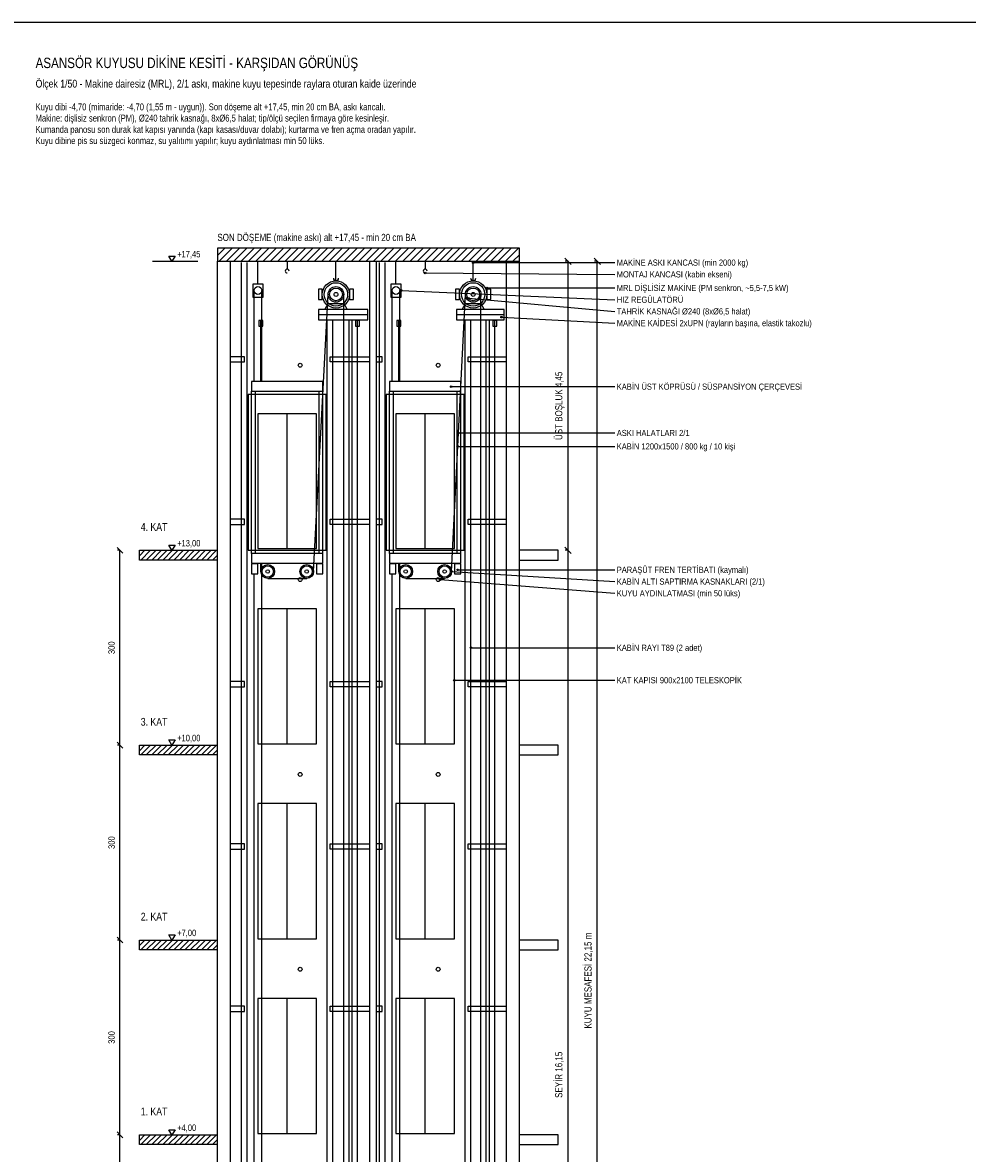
# Model space of a CAD drawing. Header units: centimetres. Extents: x 0 to 14570, y -30 to 2970.
# Tile 21 of 32: x 10950 to 12405, y 1229 to 2970. Entities that reach past the tile are written whole.
import ezdxf
from ezdxf.enums import TextEntityAlignment as Align

# ---------------------------------------------------------------- set-up
doc = ezdxf.new("R2010")
doc.units = ezdxf.units.CM
for name, color, linetype in [('ASN-BASLIK', 5, 'CONTINUOUS'), ('ASN-CERCEVE', 7, 'CONTINUOUS'), ('ASN-DUVAR', 7, 'CONTINUOUS'), ('ASN-HALAT', 6, 'CONTINUOUS'), ('ASN-KABIN', 5, 'CONTINUOUS'), ('ASN-KAPI', 3, 'CONTINUOUS'), ('ASN-KOT', 2, 'CONTINUOUS'), ('ASN-MOTOR', 6, 'CONTINUOUS'), ('ASN-OLCU', 3, 'CONTINUOUS'), ('ASN-RAY', 1, 'CONTINUOUS'), ('ASN-TARAMA', 8, 'CONTINUOUS'), ('ASN-UYARI', 1, 'CONTINUOUS'), ('ASN-YAZI', 4, 'CONTINUOUS'), ('ASN-YUK', 1, 'CONTINUOUS')]:
    doc.layers.add(name, color=color, linetype=linetype)
doc.styles.get("Standard").update_dxf_attribs({"font": 'arial.ttf', "width": 0.8})

msp = doc.modelspace()

# ---------------------------------------------------------------- linework, layer by layer
at = {"layer": 'ASN-CERCEVE'}
for points in [[(0, 0), (14570, 0), (14570, 2970), (0, 2970)], [(100, 0), (14545, 0), (14545, 2970), (100, 2970)]]:
    msp.add_lwpolyline(points, close=True, dxfattribs=at)
at = {"layer": 'ASN-DUVAR'}
for p, q in [((11250, 387.5), (11250, 2602.5)), ((11270, 387.5), (11270, 2602.5)), ((11485, 387.5), (11485, 2602.5)), ((11495, 387.5), (11495, 2602.5)), ((11695, 387.5), (11695, 2602.5)), ((11715, 387.5), (11715, 2602.5))]:
    msp.add_line(p, q, dxfattribs=at)
msp.add_lwpolyline([(11250, 2602.5), (11715, 2602.5), (11715, 2622.5), (11250, 2622.5)], close=True, dxfattribs=at)
for points in [[(11250, 2142.5), (11130, 2142.5), (11130, 2157.5), (11250, 2157.5)], [(11715, 2142.5), (11775, 2142.5), (11775, 2157.5), (11715, 2157.5)], [(11250, 1842.5), (11130, 1842.5), (11130, 1857.5), (11250, 1857.5)], [(11715, 1842.5), (11775, 1842.5), (11775, 1857.5), (11715, 1857.5)], [(11250, 1542.5), (11130, 1542.5), (11130, 1557.5), (11250, 1557.5)], [(11715, 1542.5), (11775, 1542.5), (11775, 1557.5), (11715, 1557.5)], [(11250, 1242.5), (11130, 1242.5), (11130, 1257.5), (11250, 1257.5)], [(11715, 1242.5), (11775, 1242.5), (11775, 1257.5), (11715, 1257.5)]]:
    msp.add_lwpolyline(points, dxfattribs=at)
at = {"layer": 'ASN-HALAT'}
for p, q in [((11306.5, 2417.5), (11306.5, 2557.5)), ((11318.5, 2417.5), (11318.5, 2557.5)), ((11398.1, 2124.9), (11420.6, 2551.5)), ((11444.6, 727.1), (11444.6, 2551.5)), ((11519, 2417.5), (11519, 2557.5)), ((11531, 2417.5), (11531, 2557.5)), ((11610.6, 2124.9), (11631.9, 2551.5)), ((11655.9, 727.1), (11655.9, 2551.5)), ((11316.9, 2417.5), (11316.9, 2512.5)), ((11465.9, 727.1), (11465.9, 2512.5)), ((11529.4, 2417.5), (11529.4, 2512.5)), ((11677.1, 727.1), (11677.1, 2512.5)), ((11316.9, 2124.9), (11316.9, 2137.5)), ((11318.5, 427.5), (11318.5, 2137.5)), ((11529.4, 2124.9), (11529.4, 2137.5)), ((11531, 427.5), (11531, 2137.5)), ((11306.5, 427.5), (11306.5, 2121.5)), ((11327.5, 2114.3), (11387.5, 2114.3)), ((11519, 427.5), (11519, 2121.5)), ((11540, 2114.3), (11600, 2114.3))]:
    msp.add_line(p, q, dxfattribs=at)
for points in [[(11313.9, 2502.5), (11319.9, 2502.5), (11319.9, 2511.5), (11313.9, 2511.5)], [(11462.9, 2502.5), (11468.9, 2502.5), (11468.9, 2511.5), (11462.9, 2511.5)], [(11526.4, 2502.5), (11532.4, 2502.5), (11532.4, 2511.5), (11526.4, 2511.5)], [(11674.1, 2502.5), (11680.1, 2502.5), (11680.1, 2511.5), (11674.1, 2511.5)]]:
    msp.add_lwpolyline(points, close=True, dxfattribs=at)
at = {"layer": 'ASN-KABIN'}
for p, q in [((11302.5, 2152.5), (11302.5, 2402.5)), ((11308.5, 2152.5), (11308.5, 2402.5)), ((11406.5, 2152.5), (11406.5, 2402.5)), ((11412.5, 2152.5), (11412.5, 2402.5)), ((11515, 2152.5), (11515, 2402.5)), ((11521, 2152.5), (11521, 2402.5)), ((11619, 2152.5), (11619, 2402.5)), ((11625, 2152.5), (11625, 2402.5))]:
    msp.add_line(p, q, dxfattribs=at)
for points in [[(11302.5, 2402.5), (11412.5, 2402.5), (11412.5, 2417.5), (11302.5, 2417.5)], [(11515, 2402.5), (11625, 2402.5), (11625, 2417.5), (11515, 2417.5)], [(11297.5, 2157.5), (11417.5, 2157.5), (11417.5, 2397.5), (11297.5, 2397.5)], [(11510, 2157.5), (11630, 2157.5), (11630, 2397.5), (11510, 2397.5)], [(11302.5, 2137.5), (11412.5, 2137.5), (11412.5, 2152.5), (11302.5, 2152.5)], [(11515, 2137.5), (11625, 2137.5), (11625, 2152.5), (11515, 2152.5)]]:
    msp.add_lwpolyline(points, close=True, dxfattribs=at)
at = {"layer": 'ASN-KAPI'}
for p, q in [((11357.5, 2160.5), (11357.5, 2367.5)), ((11570, 2160.5), (11570, 2367.5)), ((11357.5, 1859.5), (11357.5, 2067.5)), ((11570, 1859.5), (11570, 2067.5)), ((11357.5, 1559.5), (11357.5, 1767.5)), ((11570, 1559.5), (11570, 1767.5)), ((11357.5, 1259.5), (11357.5, 1467.5)), ((11570, 1259.5), (11570, 1467.5))]:
    msp.add_line(p, q, dxfattribs=at)
for points in [[(11312.5, 2160.5), (11402.5, 2160.5), (11402.5, 2367.5), (11312.5, 2367.5)], [(11525, 2160.5), (11615, 2160.5), (11615, 2367.5), (11525, 2367.5)], [(11312.5, 1859.5), (11402.5, 1859.5), (11402.5, 2067.5), (11312.5, 2067.5)], [(11525, 1859.5), (11615, 1859.5), (11615, 2067.5), (11525, 2067.5)], [(11312.5, 1559.5), (11402.5, 1559.5), (11402.5, 1767.5), (11312.5, 1767.5)], [(11525, 1559.5), (11615, 1559.5), (11615, 1767.5), (11525, 1767.5)], [(11312.5, 1259.5), (11402.5, 1259.5), (11402.5, 1467.5), (11312.5, 1467.5)], [(11525, 1259.5), (11615, 1259.5), (11615, 1467.5), (11525, 1467.5)]]:
    msp.add_lwpolyline(points, close=True, dxfattribs=at)
at = {"layer": 'ASN-KOT'}
for p, q in [((11150, 2602.5), (11220, 2602.5)), ((11150, 2157.5), (11220, 2157.5)), ((11150, 1857.5), (11220, 1857.5)), ((11150, 1557.5), (11220, 1557.5)), ((11150, 1257.5), (11220, 1257.5))]:
    msp.add_line(p, q, dxfattribs=at)
for points in [[(11180, 2602.5), (11175, 2610.5), (11185, 2610.5)], [(11180, 2157.5), (11175, 2165.5), (11185, 2165.5)], [(11180, 1857.5), (11175, 1865.5), (11185, 1865.5)], [(11180, 1557.5), (11175, 1565.5), (11185, 1565.5)], [(11180, 1257.5), (11175, 1265.5), (11185, 1265.5)]]:
    msp.add_lwpolyline(points, close=True, dxfattribs=at)
at = {"layer": 'ASN-MOTOR'}
for p, q in [((11312.5, 2567.5), (11312.5, 2602.5)), ((11357.5, 2602.5), (11357.5, 2590.5)), ((11432.6, 2572.5), (11432.6, 2602.5)), ((11525, 2567.5), (11525, 2602.5)), ((11570, 2602.5), (11570, 2590.5)), ((11643.9, 2572.5), (11643.9, 2602.5)), ((11405.5, 2520.5), (11481.5, 2520.5)), ((11618, 2520.5), (11691.5, 2520.5))]:
    msp.add_line(p, q, dxfattribs=at)
for points in [[(11304.5, 2547.5), (11320.5, 2547.5), (11320.5, 2567.5), (11304.5, 2567.5)], [(11405.6, 2543.5), (11411.6, 2543.5), (11411.6, 2559.5), (11405.6, 2559.5)], [(11453.6, 2543.5), (11459.6, 2543.5), (11459.6, 2559.5), (11453.6, 2559.5)], [(11517, 2547.5), (11533, 2547.5), (11533, 2567.5), (11517, 2567.5)], [(11616.9, 2543.5), (11622.9, 2543.5), (11622.9, 2559.5), (11616.9, 2559.5)], [(11664.9, 2543.5), (11670.9, 2543.5), (11670.9, 2559.5), (11664.9, 2559.5)], [(11405.5, 2512.5), (11481.5, 2512.5), (11481.5, 2528.5), (11405.5, 2528.5)], [(11618, 2512.5), (11691.5, 2512.5), (11691.5, 2528.5), (11618, 2528.5)]]:
    msp.add_lwpolyline(points, close=True, dxfattribs=at)
for points in [[(11415.6, 2528.5), (11420.6, 2537.5), (11444.6, 2537.5), (11449.6, 2528.5)], [(11626.9, 2528.5), (11631.9, 2537.5), (11655.9, 2537.5), (11660.9, 2528.5)]]:
    msp.add_lwpolyline(points, dxfattribs=at)
for centre, radius in [((11312.5, 2557.5), 6), ((11432.6, 2551.5), 21), ((11432.6, 2551.5), 18), ((11432.6, 2551.5), 12), ((11432.6, 2551.5), 9.84), ((11525, 2557.5), 6), ((11643.9, 2551.5), 21), ((11643.9, 2551.5), 18), ((11643.9, 2551.5), 12), ((11643.9, 2551.5), 9.84), ((11432.6, 2551.5), 3), ((11643.9, 2551.5), 3), ((11377.5, 2442.5), 3), ((11590, 2442.5), 3), ((11327.5, 2124.9), 10.6), ((11327.5, 2124.9), 8.69), ((11327.5, 2124.9), 2.65), ((11387.5, 2124.9), 10.6), ((11387.5, 2124.9), 8.69), ((11387.5, 2124.9), 2.65), ((11540, 2124.9), 10.6), ((11540, 2124.9), 8.69), ((11540, 2124.9), 2.65), ((11600, 2124.9), 10.6), ((11600, 2124.9), 8.69), ((11600, 2124.9), 2.65), ((11377.5, 2112.5), 3), ((11590, 2112.5), 3), ((11377.5, 1812.5), 3), ((11590, 1812.5), 3), ((11377.5, 1512.5), 3), ((11590, 1512.5), 3)]:
    msp.add_circle(centre, radius, dxfattribs=at)
for centre, radius, start, end in [((11357.5, 2587.5), 3, 0, 270), ((11570, 2587.5), 3, 0, 270), ((11432.6, 2576.5), 4, 180, 360), ((11643.9, 2576.5), 4, 180, 360)]:
    msp.add_arc(centre, radius, start, end, dxfattribs=at)
at = {"layer": 'ASN-OLCU'}
for p, q in [((11795, 2597.6), (11785, 2607.4)), ((11790, 2602.5), (11785.6, 2602.5)), ((11790, 2157.5), (11790, 2602.5)), ((11840, 2597.6), (11830, 2607.4)), ((11835, 2602.5), (11830.6, 2602.5)), ((11835, 387.5), (11835, 2602.5)), ((11104.5, 2153), (11095.5, 2162)), ((11795, 2152.6), (11785, 2162.4)), ((11795, 2152.6), (11785, 2162.4)), ((11100, 2157.5), (11096, 2157.5)), ((11100, 1857.5), (11100, 2157.5)), ((11790, 2157.5), (11785.6, 2157.5)), ((11790, 2157.5), (11785.6, 2157.5)), ((11790, 542.5), (11790, 2157.5)), ((11104.5, 1853), (11095.5, 1862)), ((11104.5, 1853), (11095.5, 1862)), ((11100, 1857.5), (11096, 1857.5)), ((11100, 1857.5), (11096, 1857.5)), ((11100, 1557.5), (11100, 1857.5)), ((11104.5, 1553), (11095.5, 1562)), ((11104.5, 1553), (11095.5, 1562)), ((11100, 1557.5), (11096, 1557.5)), ((11100, 1557.5), (11096, 1557.5)), ((11100, 1257.5), (11100, 1557.5)), ((11104.5, 1253), (11095.5, 1262)), ((11104.5, 1253), (11095.5, 1262)), ((11100, 1257.5), (11096, 1257.5)), ((11100, 1257.5), (11096, 1257.5)), ((11100, 957.5), (11100, 1257.5))]:
    msp.add_line(p, q, dxfattribs=at)
at = {"layer": 'ASN-RAY'}
for p, q in [((11287.1, 387.5), (11287.1, 2600.5)), ((11296, 387.5), (11296, 2600.5)), ((11499.6, 387.5), (11499.6, 2600.5)), ((11508.5, 387.5), (11508.5, 2600.5)), ((11419, 387.5), (11419, 2512.5)), ((11427.9, 387.5), (11427.9, 2512.5)), ((11452.8, 738.1), (11452.8, 2512.5)), ((11457.8, 738.1), (11457.8, 2512.5)), ((11631.5, 387.5), (11631.5, 2512.5)), ((11640.4, 387.5), (11640.4, 2512.5)), ((11664, 738.1), (11664, 2512.5)), ((11669, 738.1), (11669, 2512.5))]:
    msp.add_line(p, q, dxfattribs=at)
for points in [[(11270, 2447.5), (11291.5, 2447.5), (11291.5, 2455.5), (11270, 2455.5)], [(11485, 2447.5), (11423.5, 2447.5), (11423.5, 2455.5), (11485, 2455.5)], [(11495, 2447.5), (11504, 2447.5), (11504, 2455.5), (11495, 2455.5)], [(11695, 2447.5), (11636, 2447.5), (11636, 2455.5), (11695, 2455.5)], [(11270, 2197.5), (11291.5, 2197.5), (11291.5, 2205.5), (11270, 2205.5)], [(11485, 2197.5), (11423.5, 2197.5), (11423.5, 2205.5), (11485, 2205.5)], [(11495, 2197.5), (11504, 2197.5), (11504, 2205.5), (11495, 2205.5)], [(11695, 2197.5), (11636, 2197.5), (11636, 2205.5), (11695, 2205.5)], [(11270, 1947.5), (11291.5, 1947.5), (11291.5, 1955.5), (11270, 1955.5)], [(11485, 1947.5), (11423.5, 1947.5), (11423.5, 1955.5), (11485, 1955.5)], [(11495, 1947.5), (11504, 1947.5), (11504, 1955.5), (11495, 1955.5)], [(11695, 1947.5), (11636, 1947.5), (11636, 1955.5), (11695, 1955.5)], [(11270, 1697.5), (11291.5, 1697.5), (11291.5, 1705.5), (11270, 1705.5)], [(11485, 1697.5), (11423.5, 1697.5), (11423.5, 1705.5), (11485, 1705.5)], [(11495, 1697.5), (11504, 1697.5), (11504, 1705.5), (11495, 1705.5)], [(11695, 1697.5), (11636, 1697.5), (11636, 1705.5), (11695, 1705.5)], [(11270, 1447.5), (11291.5, 1447.5), (11291.5, 1455.5), (11270, 1455.5)], [(11485, 1447.5), (11423.5, 1447.5), (11423.5, 1455.5), (11485, 1455.5)], [(11495, 1447.5), (11504, 1447.5), (11504, 1455.5), (11495, 1455.5)], [(11695, 1447.5), (11636, 1447.5), (11636, 1455.5), (11695, 1455.5)]]:
    msp.add_lwpolyline(points, dxfattribs=at)
at = {"layer": 'ASN-TARAMA'}
for p, q in [((11250, 2611.2), (11261.3, 2622.5)), ((11252.6, 2602.5), (11272.6, 2622.5)), ((11263.9, 2602.5), (11283.9, 2622.5)), ((11275.3, 2602.5), (11295.3, 2622.5)), ((11286.6, 2602.5), (11306.6, 2622.5)), ((11297.9, 2602.5), (11317.9, 2622.5)), ((11309.2, 2602.5), (11329.2, 2622.5)), ((11320.5, 2602.5), (11340.5, 2622.5)), ((11331.8, 2602.5), (11351.8, 2622.5)), ((11343.1, 2602.5), (11363.1, 2622.5)), ((11354.4, 2602.5), (11374.4, 2622.5)), ((11365.8, 2602.5), (11385.8, 2622.5)), ((11377.1, 2602.5), (11397.1, 2622.5)), ((11388.4, 2602.5), (11408.4, 2622.5)), ((11399.7, 2602.5), (11419.7, 2622.5)), ((11411, 2602.5), (11431, 2622.5)), ((11422.3, 2602.5), (11442.3, 2622.5)), ((11433.6, 2602.5), (11453.6, 2622.5)), ((11445, 2602.5), (11465, 2622.5)), ((11456.3, 2602.5), (11476.3, 2622.5)), ((11467.6, 2602.5), (11487.6, 2622.5)), ((11478.9, 2602.5), (11498.9, 2622.5)), ((11490.2, 2602.5), (11510.2, 2622.5)), ((11501.5, 2602.5), (11521.5, 2622.5)), ((11512.8, 2602.5), (11532.8, 2622.5)), ((11524.2, 2602.5), (11544.2, 2622.5)), ((11535.5, 2602.5), (11555.5, 2622.5)), ((11546.8, 2602.5), (11566.8, 2622.5)), ((11558.1, 2602.5), (11578.1, 2622.5)), ((11569.4, 2602.5), (11589.4, 2622.5)), ((11580.7, 2602.5), (11600.7, 2622.5)), ((11592, 2602.5), (11612, 2622.5)), ((11603.3, 2602.5), (11623.3, 2622.5)), ((11614.7, 2602.5), (11634.7, 2622.5)), ((11626, 2602.5), (11646, 2622.5)), ((11637.3, 2602.5), (11657.3, 2622.5)), ((11648.6, 2602.5), (11668.6, 2622.5)), ((11659.9, 2602.5), (11679.9, 2622.5)), ((11671.2, 2602.5), (11691.2, 2622.5)), ((11682.5, 2602.5), (11702.5, 2622.5)), ((11693.9, 2602.5), (11713.9, 2622.5)), ((11705.2, 2602.5), (11715, 2612.3)), ((11130, 2149), (11138.5, 2157.5)), ((11132, 2142.5), (11147, 2157.5)), ((11140.5, 2142.5), (11155.5, 2157.5)), ((11148.9, 2142.5), (11163.9, 2157.5)), ((11157.4, 2142.5), (11172.4, 2157.5)), ((11165.9, 2142.5), (11180.9, 2157.5)), ((11174.4, 2142.5), (11189.4, 2157.5)), ((11182.9, 2142.5), (11197.9, 2157.5)), ((11191.4, 2142.5), (11206.4, 2157.5)), ((11199.9, 2142.5), (11214.9, 2157.5)), ((11208.3, 2142.5), (11223.3, 2157.5)), ((11216.8, 2142.5), (11231.8, 2157.5)), ((11225.3, 2142.5), (11240.3, 2157.5)), ((11233.8, 2142.5), (11248.8, 2157.5)), ((11242.3, 2142.5), (11250, 2150.2)), ((11130, 1849), (11138.5, 1857.5)), ((11132, 1842.5), (11147, 1857.5)), ((11140.5, 1842.5), (11155.5, 1857.5)), ((11148.9, 1842.5), (11163.9, 1857.5)), ((11157.4, 1842.5), (11172.4, 1857.5)), ((11165.9, 1842.5), (11180.9, 1857.5)), ((11174.4, 1842.5), (11189.4, 1857.5)), ((11182.9, 1842.5), (11197.9, 1857.5)), ((11191.4, 1842.5), (11206.4, 1857.5)), ((11199.9, 1842.5), (11214.9, 1857.5)), ((11208.3, 1842.5), (11223.3, 1857.5)), ((11216.8, 1842.5), (11231.8, 1857.5)), ((11225.3, 1842.5), (11240.3, 1857.5)), ((11233.8, 1842.5), (11248.8, 1857.5)), ((11242.3, 1842.5), (11250, 1850.2)), ((11130, 1549), (11138.5, 1557.5)), ((11132, 1542.5), (11147, 1557.5)), ((11140.5, 1542.5), (11155.5, 1557.5)), ((11148.9, 1542.5), (11163.9, 1557.5)), ((11157.4, 1542.5), (11172.4, 1557.5)), ((11165.9, 1542.5), (11180.9, 1557.5)), ((11174.4, 1542.5), (11189.4, 1557.5)), ((11182.9, 1542.5), (11197.9, 1557.5)), ((11191.4, 1542.5), (11206.4, 1557.5)), ((11199.9, 1542.5), (11214.9, 1557.5)), ((11208.3, 1542.5), (11223.3, 1557.5)), ((11216.8, 1542.5), (11231.8, 1557.5)), ((11225.3, 1542.5), (11240.3, 1557.5)), ((11233.8, 1542.5), (11248.8, 1557.5)), ((11242.3, 1542.5), (11250, 1550.2)), ((11130, 1249), (11138.5, 1257.5)), ((11132, 1242.5), (11147, 1257.5)), ((11140.5, 1242.5), (11155.5, 1257.5)), ((11148.9, 1242.5), (11163.9, 1257.5)), ((11157.4, 1242.5), (11172.4, 1257.5)), ((11165.9, 1242.5), (11180.9, 1257.5)), ((11174.4, 1242.5), (11189.4, 1257.5)), ((11182.9, 1242.5), (11197.9, 1257.5)), ((11191.4, 1242.5), (11206.4, 1257.5)), ((11199.9, 1242.5), (11214.9, 1257.5)), ((11208.3, 1242.5), (11223.3, 1257.5)), ((11216.8, 1242.5), (11231.8, 1257.5)), ((11225.3, 1242.5), (11240.3, 1257.5)), ((11233.8, 1242.5), (11248.8, 1257.5)), ((11242.3, 1242.5), (11250, 1250.2))]:
    msp.add_line(p, q, dxfattribs=at)
at = {"layer": 'ASN-YAZI'}
for p, q in [((11643.9, 2600.5), (11862, 2600.5)), ((11570, 2584.5), (11862, 2582.4)), ((11664.9, 2561.5), (11862, 2561.5)), ((11533, 2557.5), (11862, 2543.4)), ((11636.7, 2545.5), (11862, 2525.4)), ((11687.5, 2516.5), (11862, 2507.3)), ((11610, 2409.5), (11862, 2409.5)), ((11621.2, 2338.2), (11862, 2338.2)), ((11620, 2317.5), (11862, 2317.5)), ((11610.6, 2124.9), (11862, 2109.4)), ((11620, 2127.5), (11862, 2127.5)), ((11593, 2112.5), (11862, 2091.4)), ((11640.4, 2007.5), (11862, 2007.5)), ((11615, 1957.5), (11862, 1957.5))]:
    msp.add_line(p, q, dxfattribs=at)
for centre in [(11643.9, 2600.5), (11570, 2584.5), (11664.9, 2561.5), (11533, 2557.5), (11636.7, 2545.5), (11687.5, 2516.5), (11610, 2409.5), (11621.2, 2338.2), (11620, 2317.5), (11610.6, 2124.9), (11620, 2127.5), (11593, 2112.5), (11640.4, 2007.5), (11615, 1957.5)]:
    msp.add_circle(centre, 1.2, dxfattribs=at)
at = {"layer": 'ASN-YUK'}
for points in [[(11302.5, 2121.5), (11312.5, 2121.5), (11312.5, 2136.5), (11302.5, 2136.5)], [(11402.5, 2121.5), (11412.5, 2121.5), (11412.5, 2136.5), (11402.5, 2136.5)], [(11515, 2121.5), (11525, 2121.5), (11525, 2136.5), (11515, 2136.5)], [(11615, 2121.5), (11625, 2121.5), (11625, 2136.5), (11615, 2136.5)]]:
    msp.add_lwpolyline(points, close=True, dxfattribs=at)

# ---------------------------------------------------------------- texts
at = {"layer": 'ASN-BASLIK', "width": 0.8}
for s, height, p in [('ASANSÖR KUYUSU DİKİNE KESİTİ - KARŞIDAN GÖRÜNÜŞ', 16, (10970, 2900)), ('Ölçek 1/50 - Makine dairesiz (MRL), 2/1 askı, makine kuyu tepesinde raylara oturan kaide üzerinde', 12, (10970, 2870)), ('4. KAT', 12, (11132, 2187.5)), ('3. KAT', 12, (11132, 1887.5)), ('2. KAT', 12, (11132, 1587.5)), ('1. KAT', 12, (11132, 1287.5))]:
    msp.add_text(s, height=height, dxfattribs=at).set_placement(p)
at = {"layer": 'ASN-KOT', "width": 0.8}
for s, p in [('+17,45', (11188, 2605.5)), ('+13,00', (11188, 2160.5)), ('+10,00', (11188, 1860.5)), ('+7,00', (11188, 1560.5)), ('+4,00', (11188, 1260.5))]:
    msp.add_text(s, height=10, dxfattribs=at).set_placement(p, align=Align.BOTTOM_LEFT)
at = {"layer": 'ASN-OLCU', "width": 0.8}
for s, height, p in [('ÜST BOŞLUK 4,45', 11, (11784.5, 2380)), ('300', 10, (11095, 2007.5)), ('300', 10, (11095, 1707.5)), ('KUYU MESAFESİ 22,15 m', 11, (11829.5, 1495)), ('300', 10, (11095, 1407.5)), ('SEYİR 16,15', 11, (11784.5, 1350))]:
    msp.add_text(s, height=height, rotation=90, dxfattribs=at).set_placement(p, align=Align.BOTTOM_CENTER)
at = {"layer": 'ASN-UYARI', "width": 0.8}
msp.add_text('SON DÖŞEME (makine askı) alt +17,45 - min 20 cm BA', height=11, dxfattribs=at).set_placement((11250, 2630.5), align=Align.BOTTOM_LEFT)
at = {"layer": 'ASN-YAZI', "width": 0.8}
for s, p in [('Kuyu dibi -4,70 (mimaride: -4,70 (1,55 m - uygun)). Son döşeme alt +17,45, min 20 cm BA, askı kancalı.', (10970, 2835)), ('Makine: dişlisiz senkron (PM), %%c240 tahrik kasnağı, 8x%%c6,5 halat; tip/ölçü seçilen firmaya göre kesinleşir.', (10970, 2817.7)), ('Kumanda panosu son durak kat kapısı yanında (kapı kasası/duvar dolabı); kurtarma ve fren açma oradan yapılır.', (10970, 2800.3)), ('Kuyu dibine pis su süzgeci konmaz, su yalıtımı yapılır; kuyu aydınlatması min 50 lüks.', (10970, 2783))]:
    msp.add_text(s, height=10.5, dxfattribs=at).set_placement(p)
for s, p in [('MAKİNE ASKI KANCASI (min 2000 kg)', (11865, 2600.5)), ('MONTAJ KANCASI (kabin ekseni)', (11865, 2582.4)), ('MRL DİŞLİSİZ MAKİNE (PM senkron, ~5,5-7,5 kW)', (11865, 2561.5)), ('HIZ REGÜLATÖRÜ', (11865, 2543.4)), ('TAHRİK KASNAĞI %%c240 (8x%%c6,5 halat)', (11865, 2525.4)), ('MAKİNE KAİDESİ 2xUPN (rayların başına, elastik takozlu)', (11865, 2507.3)), ('KABİN ÜST KÖPRÜSÜ / SÜSPANSİYON ÇERÇEVESİ', (11865, 2409.5)), ('ASKI HALATLARI 2/1', (11865, 2338.2)), ('KABİN 1200x1500 / 800 kg / 10 kişi', (11865, 2317.5)), ('PARAŞÜT FREN TERTİBATI (kaymalı)', (11865, 2127.5)), ('KABİN ALTI SAPTIRMA KASNAKLARI (2/1)', (11865, 2109.4)), ('KUYU AYDINLATMASI (min 50 lüks)', (11865, 2091.4)), ('KABİN RAYI T89 (2 adet)', (11865, 2007.5)), ('KAT KAPISI 900x2100 TELESKOPİK', (11865, 1957.5))]:
    msp.add_text(s, height=9.5, dxfattribs=at).set_placement(p, align=Align.MIDDLE_LEFT)

doc.saveas('drawing.dxf')
